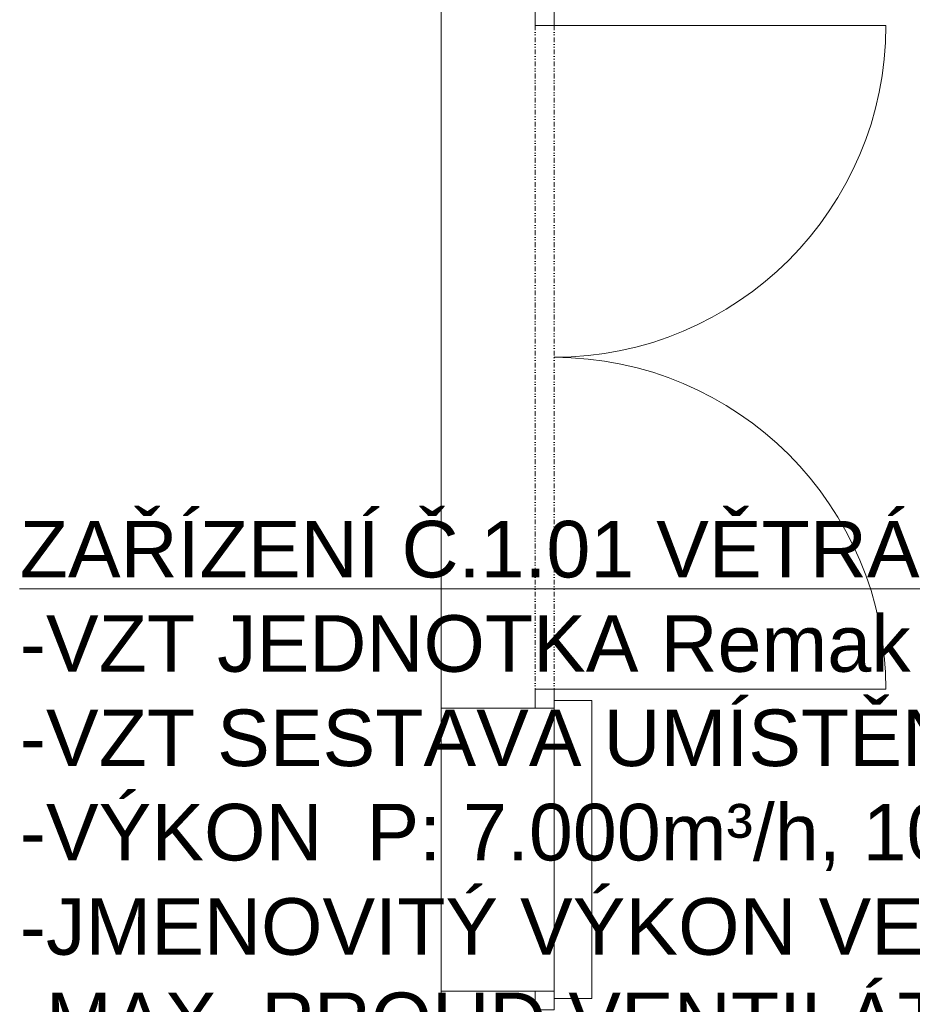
# Model space of a CAD drawing. Header units: millimetres. Extents: x 0 to 1216358, y -266558 to 2852.
# Tile 64 of 76: x 1162873 to 1165240, y -225815 to -223205. Entities that reach past the tile are written whole.
import ezdxf

# ---------------------------------------------------------------- set-up
doc = ezdxf.new("R2010")
doc.units = ezdxf.units.MM
doc.linetypes.add('DĚLICÍ2', pattern=[15.875, 6.35, -3.175, 0, -3.175, 0, -3.175])
doc.layers.get('0').update_dxf_attribs({"lineweight": 13})
doc.layers.add('1VZT - LEGENDY', color=7, linetype='Continuous', lineweight=13)
doc.styles.get("Standard").update_dxf_attribs({"font": 'arial.ttf'})

# ---------------------------------------------------------------- blocks, each defined once
blk = doc.blocks.new('SDCDCSDC')
at = {"color": 8, "ltscale": 2}
for p, q in [((1167409.8, -200607.3), (1167409.8, -198747.3)), ((1167809.8, -200587.3), (1167809.8, -201377.3)), ((1167409.8, -200607.3), (1167409.8, -201357.3)), ((1167409.8, -200607.3), (1167709.8, -200607.3)), ((1167709.8, -200607.3), (1167709.8, -201357.3)), ((1167409.8, -203217.3), (1167409.8, -201357.3)), ((1167409.8, -201357.3), (1167709.8, -201357.3))]:
    blk.add_line(p, q, dxfattribs=at)
at = {"color": 8}
for p, q in [((1167709.8, -200587.3), (1167809.8, -200587.3)), ((1167709.8, -201377.3), (1167809.8, -201377.3))]:
    blk.add_line(p, q, dxfattribs=at)
at = {"color": 8, "ltscale": 2}
for points in [[(1167709.8, -198797.3), (1167709.8, -198747.3), (1167659.8, -198747.3), (1167659.8, -198797.3)], [(1167709.8, -200607.3), (1167709.8, -200557.3), (1167659.8, -200557.3), (1167659.8, -200607.3)], [(1167709.8, -201407.3), (1167709.8, -201357.3), (1167659.8, -201357.3), (1167659.8, -201407.3)]]:
    blk.add_lwpolyline(points, close=True, dxfattribs=at)
at = {"color": 8, "linetype": 'DĚLICÍ2', "ltscale": 2}
for points in [[(1167659.8, -198797.3), (1167659.8, -200557.3)], [(1167709.8, -198797.3), (1167709.8, -200557.3)]]:
    blk.add_lwpolyline(points, dxfattribs=at)
at = {"color": 8, "ltscale": 2}
for points in [[(1167709.8, -198797.3), (1168589.8, -198797.3)], [(1167709.8, -200557.3), (1168589.8, -200557.3)]]:
    blk.add_lwpolyline(points, dxfattribs=at)
for centre, start, end in [((1167709.8, -198797.3), 270, 0), ((1167709.8, -200557.3), 0, 90)]:
    blk.add_arc(centre, 880, start, end, dxfattribs=at)

msp = doc.modelspace()

# ---------------------------------------------------------------- block references
msp.add_blockref('SDCDCSDC', (-3419.8, -24422.6, -220.1))

# ---------------------------------------------------------------- texts
at = {"layer": '1VZT - LEGENDY', "lineweight": 5, "insert": (1162872.5, -224533.4), "char_height": 150, "attachment_point": 1}
msp.add_mtext_dynamic_manual_height_columns('\\A1;{\\LZAŘÍZENÍ Č.1.01 VĚTRÁNÍ TOALET}\\P-VZT JEDNOTKA Remak {\\A0;Vento 40-20}\\P-VZT SESTAVA UMÍSTĚNA POD STROPEM, ZAVĚŠENA NA O.K.\\P-VÝKON  P: 7.000m³/h, 100 Pa\\P-JMENOVITÝ VÝKON VENTILÁTORŮ 0,17 kW\\P-MAX. PROUD VENTILÁTORŮ 2 A\\P-JMENOVITÉ NAPĚTÍ 3x400 V\\P-TEPLOVODNÍ OHŘEV 7 kW\\P-FILTRACE P: G4\\P-ROZMĚRY JEDNOTKY v275; š540; d1440 mm\\P-HMOTNOST cca 50 kg %%P 10%\\P-DODÁVKA VČETNĚ MaR\\P-OVLÁDÁNÍ SLOUČENO S ODTAHOVÝMI VENTILÁTORY', width=7941.607, gutter_width=12.5, heights=[0], dxfattribs=at)

doc.saveas('drawing.dxf')
